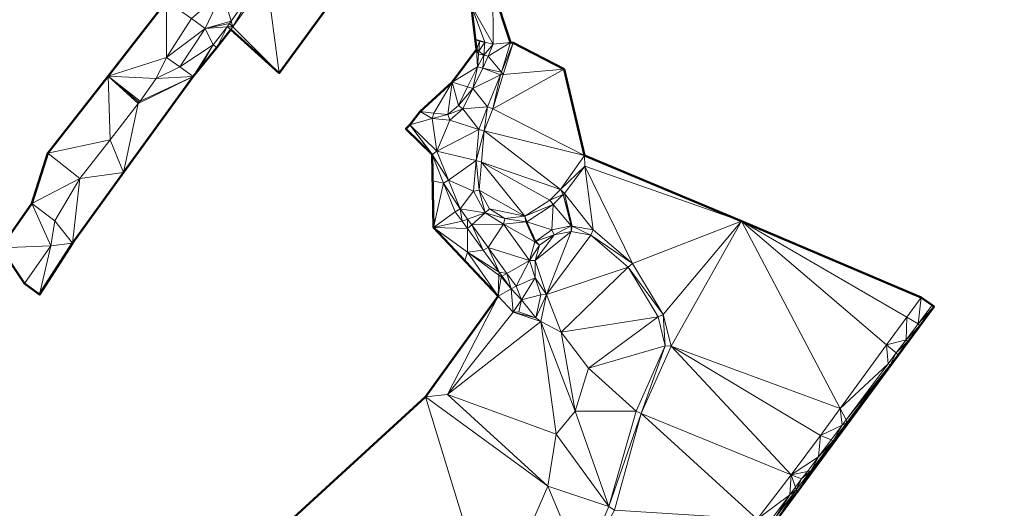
# Model space of a CAD drawing. Header units: metres. Extents: x 3490451 to 6981510, y 5754235 to 11509207.
# Tile 14 of 77: x 3490548 to 3490591, y 5754421 to 5754443. Entities that reach past the tile are written whole.
import ezdxf

# ---------------------------------------------------------------- set-up
doc = ezdxf.new("R2010")
doc.units = ezdxf.units.M
doc.layers.add('Kartierung-05$0$$VERB', color=7, linetype='Continuous', lineweight=18, true_color=0x82563a)

msp = doc.modelspace()

# ---------------------------------------------------------------- linework, layer by layer
at = {"layer": 'Kartierung-05$0$$VERB', "color": 1, "lineweight": 50, "ltscale": 0.02}
for points in [[(3490567.774, 5754446.203), (3490569.297, 5754441.576), (3490569.408, 5754441.57), (3490571.615, 5754440.431), (3490572.496, 5754436.7), (3490579.288, 5754433.865), (3490587.047, 5754430.562), (3490587.529, 5754430.236), (3490587.609, 5754430.176), (3490580.066, 5754419.944), (3490580.237, 5754419.332), (3490579.095, 5754417.846), (3490580.301, 5754416.898), (3490584.348, 5754413.883), (3490585.314, 5754415.17), (3490588.89, 5754412.482), (3490590.977, 5754410.407)], [(3490554.428, 5754443.361), (3490551.892, 5754440.126), (3490549.285, 5754436.799), (3490548.602, 5754434.621), (3490547.252, 5754432.71), (3490548.284, 5754431.162), (3490548.937, 5754430.687), (3490550.36, 5754432.91), (3490552.558, 5754435.969), (3490555.57, 5754440.113), (3490556.602, 5754441.361), (3490557.205, 5754442.14), (3490559.297, 5754440.26), (3490562.82, 5754445.099)], [(3490567.373, 5754445.061), (3490567.827, 5754441.282), (3490566.775, 5754439.869), (3490565.386, 5754438.603), (3490564.941, 5754438.025), (3490564.773, 5754437.853), (3490565.904, 5754436.747), (3490565.973, 5754433.579), (3490568.764, 5754430.625), (3490565.622, 5754426.267), (3490559.405, 5754420.576)]]:
    msp.add_lwpolyline(points, dxfattribs=at)
at = {"layer": 'Kartierung-05$0$$VERB'}
for points in [[(3490558.755, 5754444.302, 167.642), (3490559.297, 5754440.26, 167.701), (3490562.82, 5754445.099, 167.669)], [(3490558.42, 5754444.209, 168.322), (3490557.218, 5754442.506, 168.45), (3490556.842, 5754443.766, 168.431)], [(3490558.42, 5754444.209, 168.322), (3490557.218, 5754442.506, 168.45), (3490557.291, 5754442.26, 167.686)], [(3490558.42, 5754444.209, 168.322), (3490558.755, 5754444.302, 167.642), (3490557.291, 5754442.26, 167.686)], [(3490558.755, 5754444.302, 167.642), (3490557.291, 5754442.26, 167.686), (3490559.297, 5754440.26, 167.701)], [(3490556.842, 5754443.766, 168.431), (3490555.496, 5754442.623, 168.528), (3490556.097, 5754442.189, 168.517)], [(3490557.218, 5754442.506, 168.45), (3490556.842, 5754443.766, 168.431), (3490556.097, 5754442.189, 168.517)], [(3490567.6, 5754443.172, 167.606), (3490568.536, 5754443.889, 166.202), (3490568.547, 5754441.508, 164.947)], [(3490568.536, 5754443.889, 166.202), (3490568.547, 5754441.508, 164.947), (3490569.297, 5754441.576, 164.926)], [(3490554.428, 5754443.361, 168.548), (3490551.893, 5754440.126, 168.644), (3490554.42, 5754440.928, 168.64)], [(3490554.428, 5754443.361, 168.548), (3490554.42, 5754440.928, 168.64), (3490555.496, 5754442.623, 168.528)], [(3490567.6, 5754443.172, 167.606), (3490568.192, 5754441.597, 164.948), (3490568.547, 5754441.508, 164.947)], [(3490567.773, 5754441.728, 167.68), (3490567.6, 5754443.172, 167.606), (3490568.192, 5754441.597, 164.948)], [(3490554.42, 5754440.928, 168.64), (3490555.496, 5754442.623, 168.528), (3490556.097, 5754442.189, 168.517)], [(3490557.218, 5754442.506, 168.45), (3490557.146, 5754442.404, 168.458), (3490556.097, 5754442.189, 168.517)], [(3490557.146, 5754442.404, 168.458), (3490557.042, 5754442.257, 168.469), (3490556.097, 5754442.189, 168.517)], [(3490557.291, 5754442.26, 167.686), (3490557.146, 5754442.404, 168.458), (3490557.042, 5754442.257, 168.469)], [(3490557.218, 5754442.506, 168.45), (3490557.291, 5754442.26, 167.686), (3490557.146, 5754442.404, 168.458)], [(3490554.999, 5754440.523, 168.634), (3490554.42, 5754440.928, 168.64), (3490556.097, 5754442.189, 168.517)], [(3490554.999, 5754440.523, 168.634), (3490556.439, 5754441.478, 168.469), (3490556.097, 5754442.189, 168.517)], [(3490557.042, 5754442.257, 168.469), (3490556.439, 5754441.478, 168.469), (3490556.097, 5754442.189, 168.517)], [(3490556.439, 5754441.478, 168.469), (3490557.042, 5754442.257, 168.469), (3490556.602, 5754441.361, 167.692)], [(3490557.042, 5754442.257, 168.469), (3490556.603, 5754441.364, 167.692), (3490556.602, 5754441.361, 167.692)], [(3490557.042, 5754442.257, 168.469), (3490556.603, 5754441.364, 167.692), (3490557.205, 5754442.14, 167.689)], [(3490557.291, 5754442.26, 167.686), (3490557.042, 5754442.257, 168.469), (3490557.205, 5754442.14, 167.689)], [(3490557.291, 5754442.26, 167.686), (3490557.205, 5754442.14, 167.689), (3490559.297, 5754440.26, 167.701)], [(3490555.57, 5754440.113, 168.634), (3490554.999, 5754440.523, 168.634), (3490556.439, 5754441.478, 168.469)], [(3490555.57, 5754440.113, 168.634), (3490555.897, 5754440.508, 168.335), (3490556.439, 5754441.478, 168.469)], [(3490556.439, 5754441.478, 168.469), (3490555.897, 5754440.508, 168.335), (3490556.601, 5754441.361, 167.692)], [(3490556.439, 5754441.478, 168.469), (3490556.602, 5754441.361, 167.692), (3490556.601, 5754441.361, 167.692)], [(3490567.773, 5754441.728, 167.68), (3490567.953, 5754441.616, 165.176), (3490567.827, 5754441.282, 167.703)], [(3490567.773, 5754441.728, 167.68), (3490567.953, 5754441.616, 165.176), (3490568.192, 5754441.597, 164.948)], [(3490567.92, 5754441.209, 165.185), (3490567.953, 5754441.616, 165.176), (3490567.827, 5754441.282, 167.703)], [(3490567.92, 5754441.209, 165.185), (3490567.953, 5754441.616, 165.176), (3490568.192, 5754441.597, 164.948)], [(3490567.92, 5754441.209, 165.185), (3490568.147, 5754441.033, 164.948), (3490568.192, 5754441.597, 164.948)], [(3490568.147, 5754441.033, 164.948), (3490568.192, 5754441.597, 164.948), (3490568.547, 5754441.508, 164.947)], [(3490568.325, 5754440.988, 164.948), (3490568.147, 5754441.033, 164.948), (3490568.547, 5754441.508, 164.947)], [(3490568.901, 5754440.298, 164.94), (3490568.325, 5754440.988, 164.948), (3490569.297, 5754441.576, 164.926)], [(3490568.325, 5754440.988, 164.948), (3490568.547, 5754441.508, 164.947), (3490569.297, 5754441.576, 164.926)], [(3490568.901, 5754440.298, 164.94), (3490569.297, 5754441.576, 164.926), (3490569.408, 5754441.57, 164.939)], [(3490568.901, 5754440.298, 164.94), (3490568.985, 5754440.197, 165.028), (3490569.408, 5754441.57, 164.939)], [(3490568.985, 5754440.197, 165.028), (3490569.408, 5754441.57, 164.939), (3490571.615, 5754440.431, 164.403)], [(3490567.866, 5754440.533, 165.2), (3490566.775, 5754439.869, 167.785), (3490567.827, 5754441.282, 167.703)], [(3490567.92, 5754441.209, 165.185), (3490567.91, 5754441.075, 165.188), (3490567.827, 5754441.282, 167.703)], [(3490567.91, 5754441.075, 165.188), (3490567.866, 5754440.533, 165.2), (3490567.827, 5754441.282, 167.703)], [(3490568.147, 5754441.033, 164.948), (3490567.91, 5754441.075, 165.188), (3490567.866, 5754440.533, 165.2)], [(3490568.147, 5754441.033, 164.948), (3490567.866, 5754440.533, 165.2), (3490568.102, 5754440.468, 164.949)], [(3490567.92, 5754441.209, 165.185), (3490568.147, 5754441.033, 164.948), (3490567.91, 5754441.075, 165.188)], [(3490568.325, 5754440.988, 164.948), (3490568.147, 5754441.033, 164.948), (3490568.102, 5754440.468, 164.949)], [(3490551.893, 5754440.126, 168.644), (3490554.42, 5754440.928, 168.64), (3490553.978, 5754440.028, 168.682)], [(3490554.999, 5754440.523, 168.634), (3490554.42, 5754440.928, 168.64), (3490553.978, 5754440.028, 168.682)], [(3490568.901, 5754440.298, 164.94), (3490568.325, 5754440.988, 164.948), (3490568.102, 5754440.468, 164.949)], [(3490555.57, 5754440.113, 168.634), (3490554.999, 5754440.523, 168.634), (3490553.978, 5754440.028, 168.682)], [(3490555.57, 5754440.113, 168.634), (3490555.897, 5754440.508, 168.335), (3490555.57, 5754440.113, 168.634)], [(3490567.439, 5754439.661, 165.216), (3490567.866, 5754440.533, 165.2), (3490566.775, 5754439.869, 167.785)], [(3490567.439, 5754439.661, 165.216), (3490567.671, 5754439.589, 164.971), (3490567.866, 5754440.533, 165.2)], [(3490567.671, 5754439.589, 164.971), (3490567.866, 5754440.533, 165.2), (3490568.102, 5754440.468, 164.949)], [(3490567.671, 5754439.589, 164.971), (3490568.857, 5754440.186, 164.94), (3490568.102, 5754440.468, 164.949)], [(3490567.671, 5754439.589, 164.971), (3490568.857, 5754440.186, 164.94), (3490568.305, 5754438.802, 164.941)], [(3490568.901, 5754440.298, 164.94), (3490568.857, 5754440.186, 164.94), (3490568.102, 5754440.468, 164.949)], [(3490568.857, 5754440.186, 164.94), (3490568.528, 5754438.714, 165.125), (3490568.305, 5754438.802, 164.941)], [(3490568.528, 5754438.714, 165.125), (3490571.615, 5754440.431, 164.403), (3490572.496, 5754436.7, 164.266)], [(3490568.985, 5754440.197, 165.028), (3490568.528, 5754438.714, 165.125), (3490571.615, 5754440.431, 164.403)], [(3490568.985, 5754440.197, 165.028), (3490568.857, 5754440.186, 164.94), (3490568.528, 5754438.714, 165.125)], [(3490568.901, 5754440.298, 164.94), (3490568.985, 5754440.197, 165.028), (3490568.857, 5754440.186, 164.94)], [(3490551.979, 5754437.368, 168.787), (3490551.892, 5754440.126, 168.644), (3490549.285, 5754436.799, 168.839)], [(3490549.285, 5754436.799, 168.839), (3490551.892, 5754440.126, 168.644), (3490550.397, 5754438.218, 168.756)], [(3490553.2, 5754438.937, 168.753), (3490551.892, 5754440.126, 168.644), (3490553.217, 5754439.017, 169.013)], [(3490553.2, 5754438.937, 168.753), (3490551.979, 5754437.368, 168.787), (3490551.892, 5754440.126, 168.644)], [(3490551.979, 5754437.368, 168.787), (3490551.892, 5754440.126, 168.644), (3490551.892, 5754440.126, 168.644)], [(3490551.892, 5754440.126, 168.644), (3490553.217, 5754439.017, 169.013), (3490553.279, 5754439.039, 168.751)], [(3490553.978, 5754440.028, 168.682), (3490553.279, 5754439.039, 168.751), (3490551.892, 5754440.126, 168.644)], [(3490553.279, 5754439.039, 168.751), (3490551.892, 5754440.126, 168.644), (3490551.892, 5754440.126, 168.644)], [(3490553.978, 5754440.028, 168.682), (3490551.892, 5754440.126, 168.644), (3490551.892, 5754440.126, 168.644)], [(3490553.978, 5754440.028, 168.682), (3490551.892, 5754440.126, 168.644), (3490551.893, 5754440.126, 168.644)], [(3490553.2, 5754438.937, 168.753), (3490555.57, 5754440.113, 168.634), (3490552.558, 5754435.969, 168.803)], [(3490555.57, 5754440.113, 168.634), (3490552.558, 5754435.969, 168.803), (3490555.57, 5754440.113, 168.634)], [(3490553.2, 5754438.937, 168.753), (3490555.57, 5754440.113, 168.634), (3490553.279, 5754439.039, 168.751)], [(3490555.57, 5754440.113, 168.634), (3490553.978, 5754440.028, 168.682), (3490553.279, 5754439.039, 168.751)], [(3490555.57, 5754440.113, 168.634), (3490555.57, 5754440.113, 168.634), (3490555.57, 5754440.113, 168.634)], [(3490565.386, 5754438.603, 165.303), (3490565.981, 5754438.53, 165.284), (3490566.775, 5754439.869, 167.785)], [(3490565.981, 5754438.53, 165.284), (3490566.592, 5754438.474, 165.274), (3490566.775, 5754439.869, 167.785)], [(3490566.592, 5754438.474, 165.274), (3490567.047, 5754438.86, 165.231), (3490566.775, 5754439.869, 167.785)], [(3490567.439, 5754439.661, 165.216), (3490567.047, 5754438.86, 165.231), (3490566.775, 5754439.869, 167.785)], [(3490567.439, 5754439.661, 165.216), (3490567.671, 5754439.589, 164.971), (3490567.047, 5754438.86, 165.231)], [(3490567.671, 5754439.589, 164.971), (3490567.24, 5754438.709, 164.994), (3490567.047, 5754438.86, 165.231)], [(3490567.671, 5754439.589, 164.971), (3490567.24, 5754438.709, 164.994), (3490568.305, 5754438.802, 164.941)], [(3490553.2, 5754438.937, 168.753), (3490551.979, 5754437.368, 168.787), (3490552.558, 5754435.969, 168.803)], [(3490553.2, 5754438.937, 168.753), (3490553.217, 5754439.017, 169.013), (3490553.279, 5754439.039, 168.751)], [(3490565.386, 5754438.603, 165.303), (3490565.905, 5754438.296, 165.192), (3490564.941, 5754438.025, 165.316)], [(3490565.386, 5754438.603, 165.303), (3490565.905, 5754438.296, 165.192), (3490565.981, 5754438.53, 165.284)], [(3490565.905, 5754438.296, 165.192), (3490565.981, 5754438.53, 165.284), (3490566.592, 5754438.474, 165.274)], [(3490565.905, 5754438.296, 165.192), (3490566.67, 5754438.226, 165.056), (3490566.592, 5754438.474, 165.274)], [(3490567.24, 5754438.709, 164.994), (3490566.592, 5754438.474, 165.274), (3490567.047, 5754438.86, 165.231)], [(3490566.67, 5754438.226, 165.056), (3490567.24, 5754438.709, 164.994), (3490566.592, 5754438.474, 165.274)], [(3490566.67, 5754438.226, 165.056), (3490567.24, 5754438.709, 164.994), (3490567.926, 5754437.817, 164.918)], [(3490567.24, 5754438.709, 164.994), (3490568.305, 5754438.802, 164.941), (3490567.926, 5754437.817, 164.918)], [(3490568.305, 5754438.802, 164.941), (3490567.926, 5754437.817, 164.918), (3490568.162, 5754437.763, 165.107)], [(3490568.528, 5754438.714, 165.125), (3490568.305, 5754438.802, 164.941), (3490568.162, 5754437.763, 165.107)], [(3490568.528, 5754438.714, 165.125), (3490568.162, 5754437.763, 165.107), (3490572.496, 5754436.7, 164.266)], [(3490549.285, 5754436.799, 168.839), (3490549.285, 5754436.799, 168.839), (3490550.397, 5754438.218, 168.756)], [(3490565.905, 5754438.296, 165.192), (3490566.108, 5754436.884, 165.027), (3490564.941, 5754438.025, 165.316)], [(3490565.905, 5754438.296, 165.192), (3490566.67, 5754438.226, 165.056), (3490566.108, 5754436.884, 165.027)], [(3490566.67, 5754438.226, 165.056), (3490567.926, 5754437.817, 164.918), (3490566.108, 5754436.884, 165.027)], [(3490564.941, 5754438.025, 165.316), (3490564.773, 5754437.853, 165.459), (3490564.773, 5754437.853, 165.459)], [(3490564.941, 5754438.025, 165.316), (3490564.773, 5754437.853, 165.459), (3490565.902, 5754436.75, 165.261)], [(3490566.108, 5754436.884, 165.027), (3490564.941, 5754438.025, 165.316), (3490565.904, 5754436.747, 165.26)], [(3490564.941, 5754438.025, 165.316), (3490565.902, 5754436.75, 165.261), (3490565.904, 5754436.747, 165.26)], [(3490567.814, 5754436.486, 164.891), (3490567.926, 5754437.817, 164.918), (3490566.108, 5754436.884, 165.027)], [(3490567.814, 5754436.486, 164.891), (3490567.926, 5754437.817, 164.918), (3490568.162, 5754437.763, 165.107)], [(3490568.048, 5754436.405, 165.084), (3490567.814, 5754436.486, 164.891), (3490568.162, 5754437.763, 165.107)], [(3490568.048, 5754436.405, 165.084), (3490568.162, 5754437.763, 165.107), (3490571.452, 5754435.23, 164.97)], [(3490568.162, 5754437.763, 165.107), (3490571.452, 5754435.23, 164.97), (3490572.496, 5754436.7, 164.266)], [(3490551.979, 5754437.368, 168.787), (3490550.678, 5754435.698, 168.824), (3490549.285, 5754436.799, 168.839)], [(3490551.979, 5754437.368, 168.787), (3490550.678, 5754435.698, 168.824), (3490552.558, 5754435.969, 168.803)], [(3490550.678, 5754435.698, 168.824), (3490549.285, 5754436.799, 168.839), (3490548.602, 5754434.621, 168.925)], [(3490549.285, 5754436.799, 168.839), (3490548.602, 5754434.621, 168.925), (3490549.284, 5754436.797, 168.839)], [(3490549.285, 5754436.799, 168.839), (3490549.285, 5754436.799, 168.839), (3490549.284, 5754436.797, 168.839)], [(3490549.285, 5754436.799, 168.839), (3490549.285, 5754436.799, 168.839), (3490549.285, 5754436.799, 168.839)], [(3490549.285, 5754436.799, 168.839), (3490549.285, 5754436.799, 168.839), (3490549.285, 5754436.799, 168.839)], [(3490566.108, 5754436.884, 165.027), (3490565.904, 5754436.747, 165.26), (3490565.904, 5754436.747, 165.261)], [(3490566.613, 5754435.635, 164.942), (3490566.108, 5754436.884, 165.027), (3490565.904, 5754436.746, 165.261)], [(3490566.108, 5754436.884, 165.027), (3490565.904, 5754436.747, 165.261), (3490565.904, 5754436.746, 165.261)], [(3490567.814, 5754436.486, 164.891), (3490566.613, 5754435.635, 164.942), (3490566.108, 5754436.884, 165.027)], [(3490566.405, 5754435.508, 165.135), (3490566.613, 5754435.635, 164.942), (3490565.904, 5754436.746, 165.261)], [(3490566.613, 5754435.635, 164.942), (3490565.904, 5754436.746, 165.261), (3490565.904, 5754436.746, 165.261)], [(3490566.405, 5754435.508, 165.135), (3490565.929, 5754435.598, 165.719), (3490565.904, 5754436.746, 165.261)], [(3490567.814, 5754436.486, 164.891), (3490566.613, 5754435.635, 164.942), (3490567.702, 5754435.155, 164.863)], [(3490567.814, 5754436.486, 164.891), (3490567.947, 5754435.206, 165.064), (3490567.702, 5754435.155, 164.863)], [(3490568.048, 5754436.405, 165.084), (3490567.814, 5754436.486, 164.891), (3490567.947, 5754435.206, 165.064)], [(3490568.048, 5754436.405, 165.084), (3490567.947, 5754435.206, 165.064), (3490569.922, 5754434.074, 165.044)], [(3490568.048, 5754436.405, 165.084), (3490570.99, 5754434.763, 165), (3490571.452, 5754435.23, 164.97)], [(3490568.048, 5754436.405, 165.084), (3490569.922, 5754434.074, 165.044), (3490570.99, 5754434.763, 165)], [(3490571.452, 5754435.23, 164.97), (3490572.509, 5754436.238, 164.2), (3490572.496, 5754436.7, 164.266)], [(3490572.509, 5754436.238, 164.2), (3490572.496, 5754436.7, 164.266), (3490579.288, 5754433.865, 163.139)], [(3490550.678, 5754435.698, 168.824), (3490550.36, 5754432.91, 168.909), (3490552.558, 5754435.969, 168.803)], [(3490571.452, 5754435.23, 164.97), (3490572.509, 5754436.238, 164.2), (3490571.625, 5754435.061, 164.376)], [(3490572.509, 5754436.238, 164.2), (3490572.874, 5754433.478, 164.283), (3490571.625, 5754435.061, 164.376)], [(3490572.509, 5754436.238, 164.2), (3490574.571, 5754432.032, 163.945), (3490572.874, 5754433.478, 164.283)], [(3490572.509, 5754436.238, 164.2), (3490579.288, 5754433.865, 163.139), (3490574.571, 5754432.032, 163.945)], [(3490550.678, 5754435.698, 168.824), (3490548.602, 5754434.621, 168.925), (3490549.6, 5754433.881, 168.9)], [(3490550.678, 5754435.698, 168.824), (3490549.6, 5754433.881, 168.9), (3490550.36, 5754432.91, 168.909)], [(3490566.405, 5754435.508, 165.135), (3490565.929, 5754435.598, 165.719), (3490565.973, 5754433.579, 165.153)], [(3490566.405, 5754435.508, 165.135), (3490566.907, 5754434.269, 165.008), (3490565.973, 5754433.579, 165.153)], [(3490566.405, 5754435.508, 165.135), (3490566.613, 5754435.635, 164.942), (3490567.118, 5754434.386, 164.858)], [(3490566.405, 5754435.508, 165.135), (3490567.118, 5754434.386, 164.858), (3490566.907, 5754434.269, 165.008)], [(3490566.613, 5754435.635, 164.942), (3490567.702, 5754435.155, 164.863), (3490567.118, 5754434.386, 164.858)], [(3490567.702, 5754435.155, 164.863), (3490568.203, 5754434.221, 164.839), (3490567.118, 5754434.386, 164.858)], [(3490567.947, 5754435.206, 165.064), (3490567.702, 5754435.155, 164.863), (3490568.203, 5754434.221, 164.839)], [(3490567.947, 5754435.206, 165.064), (3490568.384, 5754434.391, 165.074), (3490568.203, 5754434.221, 164.839)], [(3490567.947, 5754435.206, 165.064), (3490568.384, 5754434.391, 165.074), (3490569.922, 5754434.074, 165.044)], [(3490570.99, 5754434.763, 165), (3490571.452, 5754435.23, 164.97), (3490571.569, 5754435.017, 164.607)], [(3490571.452, 5754435.23, 164.97), (3490571.569, 5754435.017, 164.607), (3490571.625, 5754435.061, 164.376)], [(3490571.569, 5754435.017, 164.607), (3490571.625, 5754435.061, 164.376), (3490571.967, 5754433.644, 164.414)], [(3490572.874, 5754433.478, 164.283), (3490571.625, 5754435.061, 164.376), (3490571.967, 5754433.644, 164.414)], [(3490569.922, 5754434.074, 165.044), (3490570.99, 5754434.763, 165), (3490571.143, 5754434.576, 164.616)], [(3490570.99, 5754434.763, 165), (3490571.143, 5754434.576, 164.616), (3490571.569, 5754435.017, 164.607)], [(3490571.143, 5754434.576, 164.616), (3490571.912, 5754433.654, 164.598), (3490571.569, 5754435.017, 164.607)], [(3490571.912, 5754433.654, 164.598), (3490571.569, 5754435.017, 164.607), (3490571.967, 5754433.644, 164.414)], [(3490547.252, 5754432.71, 169.054), (3490548.602, 5754434.621, 168.925), (3490549.421, 5754432.787, 168.966)], [(3490548.602, 5754434.621, 168.925), (3490549.6, 5754433.881, 168.9), (3490549.421, 5754432.787, 168.966)], [(3490567.207, 5754433.855, 165.008), (3490566.907, 5754434.269, 165.008), (3490565.973, 5754433.579, 165.153)], [(3490567.207, 5754433.855, 165.008), (3490567.118, 5754434.386, 164.858), (3490566.907, 5754434.269, 165.008)], [(3490567.441, 5754433.941, 164.863), (3490567.207, 5754433.855, 165.008), (3490567.118, 5754434.386, 164.858)], [(3490567.441, 5754433.941, 164.863), (3490568.203, 5754434.221, 164.839), (3490567.118, 5754434.386, 164.858)], [(3490567.618, 5754433.697, 164.866), (3490567.441, 5754433.941, 164.863), (3490568.203, 5754434.221, 164.839)], [(3490567.618, 5754433.697, 164.866), (3490568.203, 5754434.221, 164.839), (3490568.995, 5754433.726, 164.828)], [(3490568.384, 5754434.391, 165.074), (3490568.203, 5754434.221, 164.839), (3490569.051, 5754433.974, 165.054)], [(3490568.203, 5754434.221, 164.839), (3490568.995, 5754433.726, 164.828), (3490569.051, 5754433.974, 165.054)], [(3490568.384, 5754434.391, 165.074), (3490569.051, 5754433.974, 165.054), (3490569.922, 5754434.074, 165.044)], [(3490569.922, 5754434.074, 165.044), (3490571.143, 5754434.576, 164.616), (3490569.996, 5754433.836, 164.71)], [(3490571.143, 5754434.576, 164.616), (3490571.083, 5754433.487, 164.65), (3490569.996, 5754433.836, 164.71)], [(3490571.143, 5754434.576, 164.616), (3490571.083, 5754433.487, 164.65), (3490571.912, 5754433.654, 164.598)], [(3490549.6, 5754433.881, 168.9), (3490549.421, 5754432.787, 168.966), (3490550.36, 5754432.91, 168.909)], [(3490567.439, 5754433.537, 165.007), (3490567.207, 5754433.855, 165.008), (3490565.973, 5754433.579, 165.153)], [(3490567.439, 5754433.537, 165.007), (3490567.441, 5754433.941, 164.863), (3490567.207, 5754433.855, 165.008)], [(3490567.618, 5754433.697, 164.866), (3490567.439, 5754433.537, 165.007), (3490567.441, 5754433.941, 164.863)], [(3490568.995, 5754433.726, 164.828), (3490569.051, 5754433.974, 165.054), (3490569.954, 5754433.836, 164.788)], [(3490568.995, 5754433.726, 164.828), (3490569.954, 5754433.836, 164.788), (3490570.346, 5754432.968, 164.798)], [(3490569.051, 5754433.974, 165.054), (3490569.922, 5754434.074, 165.044), (3490569.954, 5754433.836, 164.788)], [(3490569.922, 5754434.074, 165.044), (3490569.996, 5754433.836, 164.71), (3490569.954, 5754433.836, 164.788)], [(3490569.996, 5754433.836, 164.71), (3490569.954, 5754433.836, 164.788), (3490570.346, 5754432.968, 164.798)], [(3490570.386, 5754432.996, 164.711), (3490569.996, 5754433.836, 164.71), (3490570.346, 5754432.968, 164.798)], [(3490571.083, 5754433.487, 164.65), (3490570.386, 5754432.996, 164.711), (3490569.996, 5754433.836, 164.71)], [(3490579.288, 5754433.865, 163.139), (3490575.899, 5754429.821, 163.561), (3490574.571, 5754432.032, 163.945)], [(3490579.288, 5754433.865, 163.139), (3490576.24, 5754428.456, 163.338), (3490575.899, 5754429.821, 163.561)], [(3490583.554, 5754425.762, 161.989), (3490579.288, 5754433.865, 163.139), (3490576.24, 5754428.456, 163.338)], [(3490586.431, 5754429.716, 161.943), (3490579.288, 5754433.865, 163.139), (3490587.047, 5754430.562, 161.933)], [(3490585.56, 5754428.519, 161.957), (3490586.431, 5754429.716, 161.943), (3490579.288, 5754433.865, 163.139)], [(3490585.56, 5754428.519, 161.957), (3490583.554, 5754425.762, 161.989), (3490579.288, 5754433.865, 163.139)], [(3490567.439, 5754433.537, 165.007), (3490567.433, 5754432.518, 165.085), (3490565.973, 5754433.579, 165.153)], [(3490567.433, 5754432.518, 165.085), (3490565.973, 5754433.579, 165.153), (3490567.326, 5754432.147, 165.102)], [(3490567.439, 5754433.537, 165.007), (3490567.433, 5754432.518, 165.085), (3490568.119, 5754432.601, 165.006)], [(3490567.618, 5754433.697, 164.866), (3490567.439, 5754433.537, 165.007), (3490568.119, 5754432.601, 165.006)], [(3490567.618, 5754433.697, 164.866), (3490568.331, 5754432.717, 164.879), (3490568.995, 5754433.726, 164.828)], [(3490567.618, 5754433.697, 164.866), (3490568.119, 5754432.601, 165.006), (3490568.331, 5754432.717, 164.879)], [(3490568.331, 5754432.717, 164.879), (3490568.995, 5754433.726, 164.828), (3490570.115, 5754432.157, 164.859)], [(3490568.995, 5754433.726, 164.828), (3490570.346, 5754432.968, 164.798), (3490570.115, 5754432.157, 164.859)], [(3490571.914, 5754433.41, 164.843), (3490570.366, 5754432.162, 165.063), (3490570.85, 5754430.684, 165.059)], [(3490571.914, 5754433.41, 164.843), (3490571.18, 5754433.262, 164.976), (3490570.366, 5754432.162, 165.063)], [(3490571.083, 5754433.487, 164.65), (3490571.18, 5754433.262, 164.976), (3490570.386, 5754432.996, 164.711)], [(3490572.767, 5754433.254, 164.81), (3490571.914, 5754433.41, 164.843), (3490570.85, 5754430.684, 165.059)], [(3490571.083, 5754433.487, 164.65), (3490571.912, 5754433.654, 164.598), (3490571.18, 5754433.262, 164.976)], [(3490571.912, 5754433.654, 164.598), (3490571.914, 5754433.41, 164.843), (3490571.18, 5754433.262, 164.976)], [(3490571.912, 5754433.654, 164.598), (3490571.967, 5754433.644, 164.414), (3490571.914, 5754433.41, 164.843)], [(3490572.767, 5754433.254, 164.81), (3490571.967, 5754433.644, 164.414), (3490571.914, 5754433.41, 164.843)], [(3490572.767, 5754433.254, 164.81), (3490572.874, 5754433.478, 164.283), (3490571.967, 5754433.644, 164.414)], [(3490574.571, 5754432.032, 163.945), (3490572.767, 5754433.254, 164.81), (3490572.874, 5754433.478, 164.283)], [(3490570.554, 5754432.821, 164.992), (3490570.346, 5754432.968, 164.798), (3490570.115, 5754432.157, 164.859)], [(3490570.554, 5754432.821, 164.992), (3490570.386, 5754432.996, 164.711), (3490570.346, 5754432.968, 164.798)], [(3490571.18, 5754433.262, 164.976), (3490570.554, 5754432.821, 164.992), (3490570.366, 5754432.162, 165.063)], [(3490571.18, 5754433.262, 164.976), (3490570.554, 5754432.821, 164.992), (3490570.386, 5754432.996, 164.711)], [(3490574.385, 5754431.875, 164.659), (3490572.767, 5754433.254, 164.81), (3490570.85, 5754430.684, 165.059)], [(3490574.571, 5754432.032, 163.945), (3490574.385, 5754431.875, 164.659), (3490572.767, 5754433.254, 164.81)], [(3490547.252, 5754432.71, 169.054), (3490549.421, 5754432.787, 168.966), (3490548.284, 5754431.162, 169.093)], [(3490549.421, 5754432.787, 168.966), (3490548.284, 5754431.162, 169.093), (3490548.937, 5754430.687, 169.042)], [(3490549.421, 5754432.787, 168.966), (3490548.937, 5754430.687, 169.042), (3490550.36, 5754432.91, 168.909)], [(3490567.433, 5754432.518, 165.085), (3490567.326, 5754432.147, 165.102), (3490568.764, 5754430.625, 165.087)], [(3490568.803, 5754431.659, 165.005), (3490567.433, 5754432.518, 165.085), (3490568.119, 5754432.601, 165.006)], [(3490568.798, 5754431.526, 165.021), (3490568.803, 5754431.659, 165.005), (3490567.433, 5754432.518, 165.085)], [(3490568.798, 5754431.526, 165.021), (3490567.433, 5754432.518, 165.085), (3490568.764, 5754430.625, 165.087)], [(3490568.803, 5754431.659, 165.005), (3490568.119, 5754432.601, 165.006), (3490568.331, 5754432.717, 164.879)], [(3490569.142, 5754431.6, 164.892), (3490568.331, 5754432.717, 164.879), (3490570.115, 5754432.157, 164.859)], [(3490568.803, 5754431.659, 165.005), (3490569.142, 5754431.6, 164.892), (3490568.331, 5754432.717, 164.879)], [(3490570.554, 5754432.821, 164.992), (3490570.115, 5754432.157, 164.859), (3490570.366, 5754432.162, 165.063)], [(3490569.142, 5754431.6, 164.892), (3490570.115, 5754432.157, 164.859), (3490569.544, 5754431.047, 164.899)], [(3490570.359, 5754431.414, 164.888), (3490570.115, 5754432.157, 164.859), (3490569.544, 5754431.047, 164.899)], [(3490570.359, 5754431.414, 164.888), (3490570.115, 5754432.157, 164.859), (3490570.366, 5754432.162, 165.063)], [(3490570.359, 5754431.414, 164.888), (3490570.366, 5754432.162, 165.063), (3490570.85, 5754430.684, 165.059)], [(3490568.798, 5754431.526, 165.021), (3490568.933, 5754431.48, 165.005), (3490568.803, 5754431.659, 165.005)], [(3490568.933, 5754431.48, 165.005), (3490568.803, 5754431.659, 165.005), (3490569.142, 5754431.6, 164.892)], [(3490574.385, 5754431.875, 164.659), (3490570.85, 5754430.684, 165.059), (3490571.479, 5754429.062, 165.016)], [(3490575.675, 5754429.728, 164.262), (3490574.385, 5754431.875, 164.659), (3490571.479, 5754429.062, 165.016)], [(3490575.899, 5754429.821, 163.561), (3490574.571, 5754432.032, 163.945), (3490574.385, 5754431.875, 164.659)], [(3490575.675, 5754429.728, 164.262), (3490575.899, 5754429.821, 163.561), (3490574.385, 5754431.875, 164.659)], [(3490568.798, 5754431.526, 165.021), (3490568.893, 5754431.457, 165.017), (3490568.764, 5754430.625, 165.087)], [(3490569.331, 5754430.932, 165.004), (3490568.893, 5754431.457, 165.017), (3490568.764, 5754430.625, 165.087)], [(3490568.798, 5754431.526, 165.021), (3490568.933, 5754431.48, 165.005), (3490568.893, 5754431.457, 165.017)], [(3490568.933, 5754431.48, 165.005), (3490569.331, 5754430.932, 165.004), (3490568.893, 5754431.457, 165.017)], [(3490568.933, 5754431.48, 165.005), (3490569.142, 5754431.6, 164.892), (3490569.331, 5754430.932, 165.004)], [(3490569.142, 5754431.6, 164.892), (3490569.331, 5754430.932, 165.004), (3490569.544, 5754431.047, 164.899)], [(3490570.359, 5754431.414, 164.888), (3490569.764, 5754430.465, 164.922), (3490569.544, 5754431.047, 164.899)], [(3490570.359, 5754431.414, 164.888), (3490570.602, 5754430.671, 164.917), (3490569.764, 5754430.465, 164.922)], [(3490570.359, 5754431.414, 164.888), (3490570.85, 5754430.684, 165.059), (3490570.602, 5754430.671, 164.917)], [(3490569.331, 5754430.932, 165.004), (3490568.764, 5754430.625, 165.087), (3490569.417, 5754429.933, 165.036)], [(3490569.331, 5754430.932, 165.004), (3490569.764, 5754430.465, 164.922), (3490569.544, 5754431.047, 164.899)], [(3490569.331, 5754430.932, 165.004), (3490569.764, 5754430.465, 164.922), (3490569.417, 5754429.933, 165.036)], [(3490565.622, 5754426.267, 165.371), (3490568.764, 5754430.625, 165.087), (3490566.566, 5754426.368, 165.242)], [(3490568.764, 5754430.625, 165.087), (3490566.566, 5754426.368, 165.242), (3490569.417, 5754429.933, 165.036)], [(3490569.652, 5754429.941, 164.951), (3490569.764, 5754430.465, 164.922), (3490569.417, 5754429.933, 165.036)], [(3490570.392, 5754429.688, 164.959), (3490569.652, 5754429.941, 164.951), (3490569.764, 5754430.465, 164.922)], [(3490570.602, 5754430.671, 164.917), (3490570.392, 5754429.688, 164.959), (3490569.764, 5754430.465, 164.922)], [(3490570.85, 5754430.684, 165.059), (3490570.392, 5754429.688, 164.959), (3490570.612, 5754429.53, 165.047)], [(3490570.85, 5754430.684, 165.059), (3490570.602, 5754430.671, 164.917), (3490570.392, 5754429.688, 164.959)], [(3490570.85, 5754430.684, 165.059), (3490570.612, 5754429.53, 165.047), (3490571.479, 5754429.062, 165.016)], [(3490586.431, 5754429.716, 161.943), (3490586.924, 5754429.43, 161.937), (3490587.047, 5754430.562, 161.933)], [(3490586.924, 5754429.43, 161.937), (3490587.529, 5754430.236, 161.933), (3490587.047, 5754430.562, 161.933)], [(3490587.529, 5754430.236, 161.933), (3490587.047, 5754430.562, 161.933), (3490587.529, 5754430.236, 161.933)], [(3490570.392, 5754429.688, 164.959), (3490569.652, 5754429.941, 164.951), (3490569.417, 5754429.933, 165.036)], [(3490586.924, 5754429.43, 161.937), (3490587.529, 5754430.236, 161.933), (3490587.608, 5754430.175, 161.487)], [(3490586.924, 5754429.43, 161.937), (3490587.608, 5754430.175, 161.487), (3490587.602, 5754430.166, 161.487)], [(3490586.983, 5754429.343, 161.464), (3490586.924, 5754429.43, 161.937), (3490587.602, 5754430.166, 161.487)], [(3490586.983, 5754429.343, 161.464), (3490587.602, 5754430.166, 161.487), (3490586.994, 5754429.342, 161.463)], [(3490587.529, 5754430.236, 161.933), (3490587.609, 5754430.176, 161.488), (3490587.529, 5754430.236, 161.933)], [(3490587.529, 5754430.236, 161.933), (3490587.529, 5754430.236, 161.933), (3490587.529, 5754430.236, 161.933)], [(3490587.529, 5754430.236, 161.933), (3490587.609, 5754430.176, 161.487), (3490587.608, 5754430.175, 161.487)], [(3490566.566, 5754426.368, 165.242), (3490569.417, 5754429.933, 165.036), (3490570.612, 5754429.53, 165.047)], [(3490566.566, 5754426.368, 165.242), (3490570.612, 5754429.53, 165.047), (3490571.263, 5754424.661, 164.917)], [(3490570.392, 5754429.688, 164.959), (3490569.417, 5754429.933, 165.036), (3490570.612, 5754429.53, 165.047)], [(3490570.612, 5754429.53, 165.047), (3490571.479, 5754429.062, 165.016), (3490572.086, 5754425.649, 164.889)], [(3490570.612, 5754429.53, 165.047), (3490572.086, 5754425.649, 164.889), (3490571.263, 5754424.661, 164.917)], [(3490575.675, 5754429.728, 164.262), (3490571.479, 5754429.062, 165.016), (3490572.667, 5754427.501, 164.913)], [(3490575.987, 5754428.478, 163.916), (3490575.675, 5754429.728, 164.262), (3490572.667, 5754427.501, 164.913)], [(3490575.987, 5754428.478, 163.916), (3490575.675, 5754429.728, 164.262), (3490575.899, 5754429.821, 163.561)], [(3490576.24, 5754428.456, 163.338), (3490575.987, 5754428.478, 163.916), (3490575.899, 5754429.821, 163.561)], [(3490585.56, 5754428.519, 161.957), (3490586.404, 5754428.738, 161.941), (3490586.431, 5754429.716, 161.943)], [(3490586.404, 5754428.738, 161.941), (3490586.431, 5754429.716, 161.943), (3490586.924, 5754429.43, 161.937)], [(3490586.404, 5754428.738, 161.941), (3490586.983, 5754429.343, 161.464), (3490586.924, 5754429.43, 161.937)], [(3490586.466, 5754428.655, 161.446), (3490586.404, 5754428.738, 161.941), (3490586.983, 5754429.343, 161.464)], [(3490586.466, 5754428.655, 161.446), (3490586.983, 5754429.343, 161.464), (3490586.477, 5754428.641, 161.444)], [(3490586.983, 5754429.343, 161.464), (3490586.989, 5754429.335, 161.463), (3490586.477, 5754428.641, 161.444)], [(3490586.983, 5754429.343, 161.464), (3490586.994, 5754429.342, 161.463), (3490586.989, 5754429.335, 161.463)], [(3490571.479, 5754429.062, 165.016), (3490572.667, 5754427.501, 164.913), (3490572.086, 5754425.649, 164.889)], [(3490585.56, 5754428.519, 161.957), (3490585.974, 5754428.166, 161.944), (3490586.404, 5754428.738, 161.941)], [(3490585.974, 5754428.166, 161.944), (3490586.466, 5754428.655, 161.446), (3490586.404, 5754428.738, 161.941)], [(3490574.733, 5754425.645, 163.903), (3490575.987, 5754428.478, 163.916), (3490572.667, 5754427.501, 164.913)], [(3490574.733, 5754425.645, 163.903), (3490574.952, 5754425.548, 163.324), (3490575.987, 5754428.478, 163.916)], [(3490574.952, 5754425.548, 163.324), (3490576.24, 5754428.456, 163.338), (3490575.987, 5754428.478, 163.916)], [(3490581.426, 5754422.906, 162.017), (3490574.952, 5754425.548, 163.324), (3490576.24, 5754428.456, 163.338)], [(3490583.554, 5754425.762, 161.989), (3490582.705, 5754424.596, 162.002), (3490576.24, 5754428.456, 163.338)], [(3490581.426, 5754422.906, 162.017), (3490582.705, 5754424.596, 162.002), (3490576.24, 5754428.456, 163.338)], [(3490585.619, 5754427.693, 161.947), (3490585.56, 5754428.519, 161.957), (3490583.554, 5754425.762, 161.989)], [(3490585.619, 5754427.693, 161.947), (3490585.56, 5754428.519, 161.957), (3490585.974, 5754428.166, 161.944)], [(3490586.039, 5754428.086, 161.43), (3490585.974, 5754428.166, 161.944), (3490586.466, 5754428.655, 161.446)], [(3490586.039, 5754428.086, 161.43), (3490586.466, 5754428.655, 161.446), (3490586.054, 5754428.067, 161.427)], [(3490586.466, 5754428.655, 161.446), (3490586.477, 5754428.641, 161.444), (3490586.054, 5754428.067, 161.427)], [(3490585.718, 5754427.659, 161.419), (3490585.619, 5754427.693, 161.947), (3490585.974, 5754428.166, 161.944)], [(3490585.718, 5754427.659, 161.419), (3490586.039, 5754428.086, 161.43), (3490585.974, 5754428.166, 161.944)], [(3490585.718, 5754427.659, 161.419), (3490586.039, 5754428.086, 161.43), (3490585.737, 5754427.637, 161.415)], [(3490586.039, 5754428.086, 161.43), (3490586.054, 5754428.067, 161.427), (3490585.737, 5754427.637, 161.415)], [(3490574.733, 5754425.645, 163.903), (3490572.667, 5754427.501, 164.913), (3490572.086, 5754425.649, 164.889)], [(3490585.619, 5754427.693, 161.947), (3490583.554, 5754425.762, 161.989), (3490583.807, 5754425.281, 161.959)], [(3490585.718, 5754427.659, 161.419), (3490585.619, 5754427.693, 161.947), (3490583.807, 5754425.281, 161.959)], [(3490585.718, 5754427.659, 161.419), (3490583.828, 5754425.142, 161.351), (3490583.807, 5754425.281, 161.959)], [(3490585.718, 5754427.659, 161.419), (3490583.828, 5754425.142, 161.351), (3490585.737, 5754427.637, 161.415)], [(3490583.828, 5754425.142, 161.351), (3490583.872, 5754425.107, 161.344), (3490585.737, 5754427.637, 161.415)], [(3490559.405, 5754420.576, 165.358), (3490565.622, 5754426.267, 165.371), (3490568.501, 5754416.865, 164.874)], [(3490565.622, 5754426.267, 165.371), (3490566.566, 5754426.368, 165.242), (3490570.914, 5754422.406, 164.903)], [(3490565.622, 5754426.267, 165.371), (3490570.914, 5754422.406, 164.903), (3490568.501, 5754416.865, 164.874)], [(3490566.566, 5754426.368, 165.242), (3490571.263, 5754424.661, 164.917), (3490570.914, 5754422.406, 164.903)], [(3490583.631, 5754425.046, 161.961), (3490583.554, 5754425.762, 161.989), (3490582.705, 5754424.596, 162.002)], [(3490583.631, 5754425.046, 161.961), (3490583.554, 5754425.762, 161.989), (3490583.807, 5754425.281, 161.959)], [(3490573.551, 5754421.528, 163.925), (3490572.086, 5754425.649, 164.889), (3490571.263, 5754424.661, 164.917)], [(3490573.551, 5754421.528, 163.925), (3490574.733, 5754425.645, 163.903), (3490572.086, 5754425.649, 164.889)], [(3490573.551, 5754421.528, 163.925), (3490574.733, 5754425.645, 163.903), (3490574.952, 5754425.548, 163.324)], [(3490573.791, 5754421.379, 163.164), (3490573.551, 5754421.528, 163.925), (3490574.952, 5754425.548, 163.324)], [(3490579.967, 5754420.978, 162.035), (3490573.791, 5754421.379, 163.164), (3490574.952, 5754425.548, 163.324)], [(3490581.426, 5754422.906, 162.017), (3490579.967, 5754420.978, 162.035), (3490574.952, 5754425.548, 163.324)], [(3490583.631, 5754425.046, 161.961), (3490583.828, 5754425.142, 161.351), (3490583.807, 5754425.281, 161.959)], [(3490583.631, 5754425.046, 161.961), (3490583.154, 5754424.412, 161.964), (3490582.705, 5754424.596, 162.002)], [(3490583.631, 5754425.046, 161.961), (3490583.154, 5754424.412, 161.964), (3490583.25, 5754424.372, 161.33)], [(3490583.631, 5754425.046, 161.961), (3490583.828, 5754425.142, 161.351), (3490583.25, 5754424.372, 161.33)], [(3490583.828, 5754425.142, 161.351), (3490583.25, 5754424.372, 161.33), (3490583.84, 5754425.063, 161.35)], [(3490583.25, 5754424.372, 161.33), (3490583.269, 5754424.289, 161.329), (3490583.84, 5754425.063, 161.35)], [(3490583.828, 5754425.142, 161.351), (3490583.84, 5754425.063, 161.35), (3490583.872, 5754425.107, 161.344)], [(3490573.551, 5754421.528, 163.925), (3490571.263, 5754424.661, 164.917), (3490570.914, 5754422.406, 164.903)], [(3490581.426, 5754422.906, 162.017), (3490582.607, 5754423.684, 161.968), (3490582.705, 5754424.596, 162.002)], [(3490583.154, 5754424.412, 161.964), (3490582.607, 5754423.684, 161.968), (3490582.705, 5754424.596, 162.002)], [(3490583.154, 5754424.412, 161.964), (3490582.607, 5754423.684, 161.968), (3490583.25, 5754424.372, 161.33)], [(3490582.278, 5754423.078, 161.295), (3490582.607, 5754423.684, 161.968), (3490583.25, 5754424.372, 161.33)], [(3490582.278, 5754423.078, 161.295), (3490583.25, 5754424.372, 161.33), (3490582.311, 5754422.99, 161.295)], [(3490583.25, 5754424.372, 161.33), (3490583.269, 5754424.289, 161.329), (3490582.311, 5754422.99, 161.295)], [(3490582.13, 5754423.048, 161.971), (3490581.426, 5754422.906, 162.017), (3490582.607, 5754423.684, 161.968)], [(3490582.13, 5754423.048, 161.971), (3490582.278, 5754423.078, 161.295), (3490582.607, 5754423.684, 161.968)], [(3490581.367, 5754422.032, 161.977), (3490581.426, 5754422.906, 162.017), (3490579.967, 5754420.978, 162.035)], [(3490581.615, 5754422.362, 161.975), (3490581.367, 5754422.032, 161.977), (3490581.426, 5754422.906, 162.017)], [(3490582.13, 5754423.048, 161.971), (3490581.426, 5754422.906, 162.017), (3490581.884, 5754422.72, 161.973)], [(3490581.615, 5754422.362, 161.975), (3490581.426, 5754422.906, 162.017), (3490581.884, 5754422.72, 161.973)], [(3490581.615, 5754422.362, 161.975), (3490581.654, 5754422.248, 161.273), (3490581.884, 5754422.72, 161.973)], [(3490581.654, 5754422.248, 161.273), (3490581.884, 5754422.72, 161.973), (3490582.278, 5754423.078, 161.295)], [(3490581.654, 5754422.248, 161.273), (3490582.278, 5754423.078, 161.295), (3490581.7, 5754422.16, 161.272)], [(3490582.278, 5754423.078, 161.295), (3490582.311, 5754422.99, 161.295), (3490581.7, 5754422.16, 161.272)], [(3490582.13, 5754423.048, 161.971), (3490581.884, 5754422.72, 161.973), (3490582.278, 5754423.078, 161.295)], [(3490572.401, 5754418.873, 163.949), (3490570.914, 5754422.406, 164.903), (3490568.501, 5754416.865, 164.874)], [(3490572.401, 5754418.873, 163.949), (3490573.551, 5754421.528, 163.925), (3490570.914, 5754422.406, 164.903)], [(3490581.615, 5754422.362, 161.975), (3490581.367, 5754422.032, 161.977), (3490581.654, 5754422.248, 161.273)], [(3490580.624, 5754421.042, 161.982), (3490581.367, 5754422.032, 161.977), (3490579.967, 5754420.978, 162.035)], [(3490580.624, 5754421.042, 161.982), (3490580.758, 5754421.055, 161.24), (3490581.367, 5754422.032, 161.977)], [(3490580.758, 5754421.055, 161.24), (3490581.367, 5754422.032, 161.977), (3490581.654, 5754422.248, 161.273)], [(3490580.758, 5754421.055, 161.24), (3490581.654, 5754422.248, 161.273), (3490580.823, 5754420.971, 161.241)], [(3490581.654, 5754422.248, 161.273), (3490581.7, 5754422.16, 161.272), (3490580.823, 5754420.971, 161.241)], [(3490572.401, 5754418.873, 163.949), (3490573.791, 5754421.379, 163.164), (3490573.551, 5754421.528, 163.925)]]:
    msp.add_3dface(points, dxfattribs=at)

doc.saveas('drawing.dxf')
